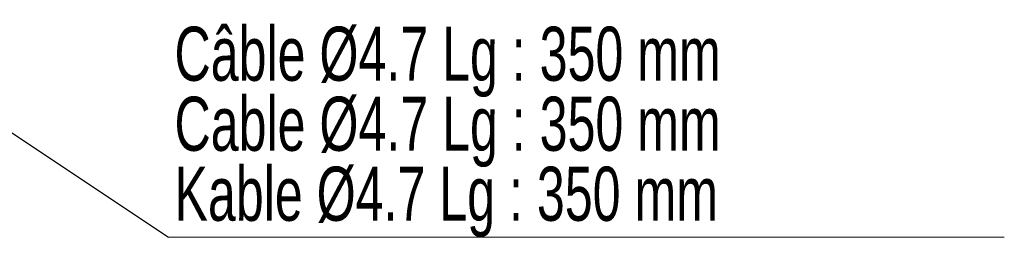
# Model space of a CAD drawing. Header units: millimetres. Extents: x 15 to 415, y 5 to 292.
# Tile 6 of 22: x 98 to 162, y 125 to 139. Entities that reach past the tile are written whole.
import ezdxf

# ---------------------------------------------------------------- set-up
doc = ezdxf.new("R2010")
doc.units = ezdxf.units.MM
doc.styles.add('SLDTEXTSTYLE3', font='TXT', dxfattribs={"width": 0.693182})
doc.dimstyles.new('SLDDIMSTYLE3', dxfattribs={"dimtxt": 0.18, "dimasz": 3.302, "dimexe": 0, "dimexo": 0.0625, "dimgap": 0, "dimtad": 0, "dimtih": 1, "dimtoh": 1, "dimdec": 0, "dimrnd": 1e-09, "dimzin": 0, "dimdsep": 46, "dimtxsty": 'Standard', "dimsah": 1, "dimcen": 0.09, "dimadec": 0, "dimazin": 0, "dimtfac": 3.302, "dimtdec": 0, "dimtofl": 0, "dimtmove": 0, "dimatfit": 3, "dimfxl": 0, "dimfrac": 2, "dimtolj": 1, "dimtzin": 0, "dimarcsym": 0})

# ---------------------------------------------------------------- blocks, each defined once
blk = doc.blocks.new('SW_NOTE_1')
at = {"color": 0, "linetype": 'Continuous', "lineweight": 0}
blk.add_line((54.087, 0), (0, 0), dxfattribs=at)
at = {"color": 0, "linetype": 'Continuous', "lineweight": 0, "char_height": 3.5, "attachment_point": 1, "style": 'SLDTEXTSTYLE3'}
for s, insert in [('Câble Ø4.7 Lg : 350 mm', (0.398, 13.611)), ('Cable Ø4.7 Lg : 350 mm', (0.398, 9.085)), ('Kable Ø4.7 Lg : 350 mm', (0.398, 4.56))]:
    blk.add_mtext(s, dxfattribs=dict(at, insert=insert))

msp = doc.modelspace()

# ---------------------------------------------------------------- block references
at = {"color": 7, "linetype": 'Continuous', "lineweight": 0}
msp.add_blockref('SW_NOTE_1', (107.952381, 124.637203), dxfattribs=at)

# ---------------------------------------------------------------- leaders
msp.add_leader([(89.252236, 137.102887), (107.952381, 124.637203)], dimstyle='SLDDIMSTYLE3', dxfattribs=at)

doc.saveas('drawing.dxf')
